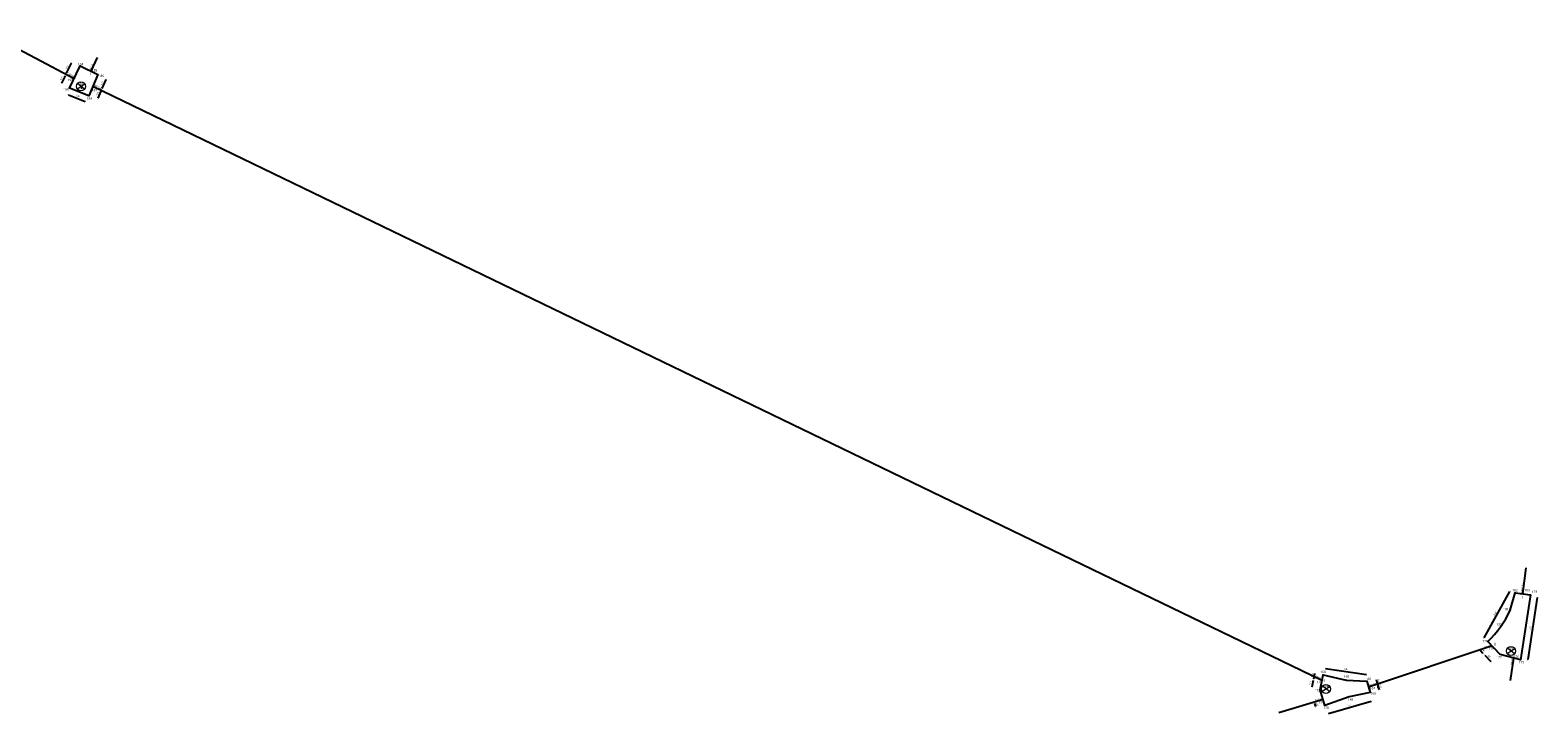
# Model space of a CAD drawing. Extents: x 563335 to 563800, y 5936771 to 5937339.
# Tile 5 of 9: x 563695 to 563800, y 5936944 to 5936991. Entities that reach past the tile are written whole.
import ezdxf

# ---------------------------------------------------------------- set-up
doc = ezdxf.new("R2010")
doc.units = 0
for name, color, linetype in [('Achsen_M', 32, 'Continuous'), ('Bauwerke', 250, 'Continuous'), ('bemaßung', 252, 'Continuous'), ('beschriftung layout', 7, 'Continuous')]:
    doc.layers.add(name, color=color, linetype=linetype)
for name, color, linetype, lineweight in [('VERM_Punkt_Nr', 7, 'Continuous', 25), ('VERM_Siel_Symbol', 7, 'Continuous', 18), ('VERM_Topo_Symbol', 7, 'Continuous', 18)]:
    doc.layers.add(name, color=color, linetype=linetype, lineweight=lineweight)
doc.styles.add('Segoe UI', font='segoeui.ttf', dxfattribs={"height": 12})
doc.styles.get("Standard").update_dxf_attribs({"font": 'swissc.ttf'})
doc.styles.add('VERM_ARIAL', font='arial.ttf', dxfattribs={"width": 0.875, "height": 1.6})
doc.dimstyles.new('Beschriftung', dxfattribs={"dimscale": 0, "dimtxt": 0.1, "dimasz": 0.1, "dimexe": 1.25, "dimexo": 0.625, "dimgap": 0.1, "dimtad": 1, "dimtxsty": 'Standard', "dimcen": 0.25, "dimse1": 1, "dimse2": 1, "dimadec": 0, "dimazin": 0, "dimtfac": 1, "dimtmove": 1, "dimatfit": 3, "dimfxl": 1, "dimarcsym": 0})

# ---------------------------------------------------------------- blocks, each defined once
blk = doc.blocks.new('3ALL_PKT')
at = {"linetype": 'ByBlock', "lineweight": -2, "ltscale": 0.8}
h = blk.add_hatch(color=0, dxfattribs=at)
edge = h.paths.add_edge_path()
edge.add_arc((0, 0), 0.3, 0, 360)
at = {"color": 0, "linetype": 'ByBlock', "lineweight": -2}
blk.add_circle((0, 0), 0.3, dxfattribs=at)
blk.add_point((0, 0), dxfattribs=at)
blk.add_point((0, 0), dxfattribs=at)
at = {"layer": 'VERM_Punkt_Nr', "color": 0, "style": 'VERM_ARIAL', "width": 0.875}
blk.add_attdef('PNR', (1, 1.4), '', height=1.6, dxfattribs=at)
blk = doc.blocks.new('2LTG')
at = {"linetype": 'ByBlock', "lineweight": -2, "ltscale": 0.8}
h = blk.add_hatch(color=0, dxfattribs=at)
edge = h.paths.add_edge_path()
edge.add_arc((0, 0), 0.3, 0, 360)
at = {"color": 0, "linetype": 'ByBlock', "lineweight": -2}
blk.add_circle((0, 0), 0.3, dxfattribs=at)
blk.add_point((0, 0), dxfattribs=at)
blk.add_point((0, 0), dxfattribs=at)
at = {"layer": 'VERM_Punkt_Nr', "color": 0, "style": 'VERM_ARIAL', "width": 0.875}
blk.add_attdef('PNR', (1.2, 1.4), '', height=1.6, dxfattribs=at)
blk = doc.blocks.new('2DECKEL')
at = {"color": 0, "linetype": 'ByBlock', "lineweight": -2}
for p, q in [((-2.6, -1.7), (2.6, 1.7)), ((2.4, -1.9), (-2.4, 1.9))]:
    blk.add_line(p, q, dxfattribs=at)
blk.add_circle((0, 0), 3.1, dxfattribs=at)
at = {"layer": 'VERM_Punkt_Nr', "color": 0, "style": 'VERM_ARIAL', "width": 0.875}
blk.add_attdef('PNR', (4.1, 1.4), '', height=1.6, dxfattribs=at)
blk = doc.blocks.new('*D141')
at = {"layer": 'bemaßung', "color": 0, "lineweight": -2, "transparency": 16777216}
blk.add_line((563699.75, 5936986.65), (563699.95, 5936987.14), dxfattribs=at)
at = {"layer": 'bemaßung', "color": 0, "transparency": 16777216}
for points in [[(563699.94, 5936987.15), (563699.97, 5936987.13), (563699.99, 5936987.23)], [(563699.74, 5936986.66), (563699.77, 5936986.65), (563699.71, 5936986.56)]]:
    blk.add_solid(points, dxfattribs=at)
at = {"layer": 'Defpoints', "color": 0, "transparency": 16777216}
for p in [(563699.38, 5936987.49, 10.18), (563699.99, 5936987.23), (563699.1, 5936986.82, 10.17)]:
    blk.add_point(p, dxfattribs=at)
at = {"layer": 'bemaßung', "color": 0, "transparency": 16777216, "insert": (563699.71, 5936986.96), "char_height": 0.1, "attachment_point": 5, "rotation": 67.3791}
blk.add_mtext('0,73', dxfattribs=at)
blk = doc.blocks.new('*D142')
at = {"layer": 'bemaßung', "color": 0, "lineweight": -2, "transparency": 16777216}
blk.add_line((563700.03, 5936987.32), (563700.29, 5936987.94), dxfattribs=at)
at = {"layer": 'bemaßung', "color": 0, "transparency": 16777216}
for points in [[(563700.27, 5936987.94), (563700.3, 5936987.93), (563700.33, 5936988.03)], [(563700.02, 5936987.33), (563700.05, 5936987.32), (563699.99, 5936987.23)]]:
    blk.add_solid(points, dxfattribs=at)
at = {"layer": 'Defpoints', "color": 0, "transparency": 16777216}
for p in [(563699.71, 5936988.29, 10.19), (563700.33, 5936988.03), (563699.38, 5936987.49, 10.18)]:
    blk.add_point(p, dxfattribs=at)
at = {"layer": 'bemaßung', "color": 0, "transparency": 16777216, "insert": (563700.01, 5936987.69), "char_height": 0.1, "attachment_point": 5, "rotation": 67.3791}
blk.add_mtext('0,87', dxfattribs=at)
blk = doc.blocks.new('*D143')
at = {"layer": 'bemaßung', "color": 0, "lineweight": -2, "transparency": 16777216}
blk.add_line((563697.68, 5936986.89), (563698.84, 5936986.43), dxfattribs=at)
at = {"layer": 'bemaßung', "color": 0, "transparency": 16777216}
for points in [[(563697.69, 5936986.9), (563697.67, 5936986.87), (563697.59, 5936986.92)], [(563698.85, 5936986.45), (563698.84, 5936986.42), (563698.94, 5936986.4)]]:
    blk.add_solid(points, dxfattribs=at)
at = {"layer": 'Defpoints', "color": 0, "transparency": 16777216}
for p in [(563697.75, 5936987.34, 10.22), (563698.94, 5936986.4), (563699.1, 5936986.82, 10.17)]:
    blk.add_point(p, dxfattribs=at)
at = {"layer": 'bemaßung', "color": 0, "transparency": 16777216, "insert": (563698.32, 5936986.81), "char_height": 0.1, "attachment_point": 5, "rotation": 338.6622}
blk.add_mtext('1,45', dxfattribs=at)
blk = doc.blocks.new('*D144')
at = {"layer": 'bemaßung', "color": 0, "lineweight": -2, "transparency": 16777216}
blk.add_line((563697.23, 5936987.7), (563697.48, 5936988.2), dxfattribs=at)
at = {"layer": 'bemaßung', "color": 0, "transparency": 16777216}
for points in [[(563697.46, 5936988.21), (563697.49, 5936988.2), (563697.52, 5936988.29)], [(563697.22, 5936987.71), (563697.25, 5936987.7), (563697.19, 5936987.61)]]:
    blk.add_solid(points, dxfattribs=at)
at = {"layer": 'Defpoints', "color": 0, "transparency": 16777216}
for p in [(563697.52, 5936988.29), (563698.08, 5936988.02, 10.23), (563697.75, 5936987.34, 10.22)]:
    blk.add_point(p, dxfattribs=at)
at = {"layer": 'bemaßung', "color": 0, "transparency": 16777216, "insert": (563697.21, 5936988.02), "char_height": 0.1, "attachment_point": 5, "rotation": 64.1249}
blk.add_mtext('0,75', dxfattribs=at)
blk = doc.blocks.new('*D145')
at = {"layer": 'bemaßung', "color": 0, "lineweight": -2, "transparency": 16777216}
blk.add_line((563697.56, 5936988.38), (563697.9, 5936989.07), dxfattribs=at)
at = {"layer": 'bemaßung', "color": 0, "transparency": 16777216}
for points in [[(563697.88, 5936989.08), (563697.91, 5936989.06), (563697.94, 5936989.16)], [(563697.55, 5936988.39), (563697.58, 5936988.38), (563697.52, 5936988.29)]]:
    blk.add_solid(points, dxfattribs=at)
at = {"layer": 'Defpoints', "color": 0, "transparency": 16777216}
for p in [(563697.94, 5936989.16), (563698.08, 5936988.02, 10.23), (563698.5, 5936988.89, 10.25)]:
    blk.add_point(p, dxfattribs=at)
at = {"layer": 'bemaßung', "color": 0, "transparency": 16777216, "insert": (563697.59, 5936988.8), "char_height": 0.1, "attachment_point": 5, "rotation": 64.1249}
blk.add_mtext('0,96', dxfattribs=at)
blk = doc.blocks.new('*D148')
at = {"layer": 'bemaßung', "color": 0, "lineweight": -2, "transparency": 16777216}
blk.add_line((563785.1, 5936943.99), (563788.05, 5936944.84), dxfattribs=at)
at = {"layer": 'bemaßung', "color": 0, "transparency": 16777216}
for points in [[(563785.09, 5936944.01), (563785.1, 5936943.98), (563785, 5936943.97)], [(563788.05, 5936944.85), (563788.06, 5936944.82), (563788.15, 5936944.87)]]:
    blk.add_solid(points, dxfattribs=at)
at = {"layer": 'Defpoints', "color": 0, "transparency": 16777216}
for p in [(563787.98, 5936945.45, 8.76), (563784.83, 5936944.55, 8.83), (563788.15, 5936944.87)]:
    blk.add_point(p, dxfattribs=at)
at = {"layer": 'bemaßung', "color": 0, "transparency": 16777216, "insert": (563786.53, 5936944.57), "char_height": 0.1, "attachment_point": 5, "rotation": 15.9288}
blk.add_mtext('3,27', dxfattribs=at)
blk = doc.blocks.new('*D149')
at = {"layer": 'bemaßung', "color": 0, "lineweight": -2, "transparency": 16777216}
blk.add_line((563784.88, 5936947.11), (563787.72, 5936946.7), dxfattribs=at)
at = {"layer": 'bemaßung', "color": 0, "transparency": 16777216}
for points in [[(563784.88, 5936947.13), (563784.87, 5936947.1), (563784.78, 5936947.13)], [(563787.72, 5936946.71), (563787.71, 5936946.68), (563787.81, 5936946.68)]]:
    blk.add_solid(points, dxfattribs=at)
at = {"layer": 'Defpoints', "color": 0, "transparency": 16777216}
for p in [(563784.71, 5936946.67, 8.84), (563787.75, 5936946.23, 8.79), (563787.81, 5936946.68)]:
    blk.add_point(p, dxfattribs=at)
at = {"layer": 'bemaßung', "color": 0, "transparency": 16777216, "insert": (563786.32, 5936947.06), "char_height": 0.1, "attachment_point": 5, "rotation": 351.5996}
blk.add_mtext('3,07', dxfattribs=at)
blk = doc.blocks.new('*D150')
at = {"layer": 'bemaßung', "color": 0, "lineweight": -2, "transparency": 16777216}
blk.add_line((563783.96, 5936945.85), (563784.05, 5936946.31), dxfattribs=at)
at = {"layer": 'bemaßung', "color": 0, "transparency": 16777216}
for points in [[(563784.03, 5936946.31), (563784.06, 5936946.3), (563784.07, 5936946.41)], [(563783.94, 5936945.85), (563783.97, 5936945.85), (563783.94, 5936945.75)]]:
    blk.add_solid(points, dxfattribs=at)
at = {"layer": 'Defpoints', "color": 0, "transparency": 16777216}
for p in [(563784.07, 5936946.41), (563784.64, 5936946.29, 8.83), (563784.51, 5936945.64, 8.83)]:
    blk.add_point(p, dxfattribs=at)
at = {"layer": 'bemaßung', "color": 0, "transparency": 16777216, "insert": (563783.84, 5936946.11), "char_height": 0.1, "attachment_point": 5, "rotation": 78.9361}
blk.add_mtext('0,67', dxfattribs=at)
blk = doc.blocks.new('*D153')
at = {"layer": 'bemaßung', "color": 0, "lineweight": -2, "transparency": 16777216}
blk.add_line((563784.13, 5936944.68), (563784.2, 5936944.47), dxfattribs=at)
at = {"layer": 'bemaßung', "color": 0, "transparency": 16777216}
for points in [[(563784.15, 5936944.68), (563784.12, 5936944.67), (563784.1, 5936944.77)], [(563784.21, 5936944.47), (563784.18, 5936944.46), (563784.22, 5936944.37)]]:
    blk.add_solid(points, dxfattribs=at)
at = {"layer": 'Defpoints', "color": 0, "transparency": 16777216}
for p in [(563784.22, 5936944.37), (563784.71, 5936944.95, 8.94), (563784.83, 5936944.55, 8.83)]:
    blk.add_point(p, dxfattribs=at)
at = {"layer": 'bemaßung', "color": 0, "transparency": 16777216, "insert": (563784.29, 5936944.62), "char_height": 0.1, "attachment_point": 5, "rotation": 286.7171}
blk.add_mtext('0,42', dxfattribs=at)
blk = doc.blocks.new('*D154')
at = {"layer": 'bemaßung', "color": 0, "lineweight": -2, "transparency": 16777216}
blk.add_line((563788.39, 5936946.32), (563788.46, 5936946.09), dxfattribs=at)
at = {"layer": 'bemaßung', "color": 0, "transparency": 16777216}
for points in [[(563788.41, 5936946.32), (563788.38, 5936946.31), (563788.36, 5936946.41)], [(563788.48, 5936946.09), (563788.45, 5936946.08), (563788.49, 5936945.99)]]:
    blk.add_solid(points, dxfattribs=at)
at = {"layer": 'Defpoints', "color": 0, "transparency": 16777216}
for p in [(563787.75, 5936946.23, 8.79), (563787.87, 5936945.81, 8.77), (563788.49, 5936945.99)]:
    blk.add_point(p, dxfattribs=at)
at = {"layer": 'bemaßung', "color": 0, "transparency": 16777216, "insert": (563788.58, 5936946.25), "char_height": 0.1, "attachment_point": 5, "rotation": 286.92}
blk.add_mtext('0,44', dxfattribs=at)
blk = doc.blocks.new('*D156')
at = {"layer": 'bemaßung', "color": 0, "lineweight": -2, "transparency": 16777216}
blk.add_line((563798.93, 5936947.73), (563799.6, 5936952.03), dxfattribs=at)
at = {"layer": 'bemaßung', "color": 0, "transparency": 16777216}
for points in [[(563799.58, 5936952.03), (563799.61, 5936952.03), (563799.61, 5936952.13)], [(563798.91, 5936947.73), (563798.94, 5936947.72), (563798.91, 5936947.63)]]:
    blk.add_solid(points, dxfattribs=at)
at = {"layer": 'Defpoints', "color": 0, "transparency": 16777216}
for p in [(563799.1, 5936952.21, 8.72), (563799.61, 5936952.13), (563798.4, 5936947.71, 8.76)]:
    blk.add_point(p, dxfattribs=at)
at = {"layer": 'bemaßung', "color": 0, "transparency": 16777216, "insert": (563799.1, 5936949.9), "char_height": 0.1, "attachment_point": 5, "rotation": 81.1539}
blk.add_mtext('4,55', dxfattribs=at)
blk = doc.blocks.new('*D157')
at = {"layer": 'bemaßung', "color": 0, "lineweight": -2, "transparency": 16777216}
blk.add_line((563795.89, 5936949.23), (563797.68, 5936952.44), dxfattribs=at)
at = {"layer": 'bemaßung', "color": 0, "transparency": 16777216}
for points in [[(563797.67, 5936952.45), (563797.7, 5936952.44), (563797.73, 5936952.53)], [(563795.87, 5936949.24), (563795.9, 5936949.23), (563795.84, 5936949.15)]]:
    blk.add_solid(points, dxfattribs=at)
at = {"layer": 'Defpoints', "color": 0, "transparency": 16777216}
for p in [(563797.73, 5936952.53), (563798.03, 5936952.36, 8.71), (563796.14, 5936948.98, 8.73)]:
    blk.add_point(p, dxfattribs=at)
at = {"layer": 'bemaßung', "color": 0, "transparency": 16777216, "insert": (563796.65, 5936950.92), "char_height": 0.1, "attachment_point": 5, "rotation": 60.768}
blk.add_mtext('3,88', dxfattribs=at)
blk = doc.blocks.new('*D164')
at = {"layer": 'bemaßung', "color": 0, "lineweight": -2, "transparency": 16777216}
blk.add_line((563795.63, 5936948.35), (563795.79, 5936948.18), dxfattribs=at)
at = {"layer": 'bemaßung', "color": 0, "transparency": 16777216}
for points in [[(563795.64, 5936948.36), (563795.62, 5936948.34), (563795.56, 5936948.42)], [(563795.8, 5936948.2), (563795.78, 5936948.17), (563795.86, 5936948.11)]]:
    blk.add_solid(points, dxfattribs=at)
at = {"layer": 'Defpoints', "color": 0, "transparency": 16777216}
for p in [(563796.14, 5936948.98, 8.73), (563796.44, 5936948.67, 8.75), (563795.86, 5936948.11)]:
    blk.add_point(p, dxfattribs=at)
at = {"layer": 'bemaßung', "color": 0, "transparency": 16777216, "insert": (563795.82, 5936948.38), "char_height": 0.1, "attachment_point": 5, "rotation": 314.1749}
blk.add_mtext('0,43', dxfattribs=at)
blk = doc.blocks.new('*D165')
at = {"layer": 'bemaßung', "color": 0, "lineweight": -2, "transparency": 16777216}
blk.add_line((563795.93, 5936948.04), (563796.35, 5936947.6), dxfattribs=at)
at = {"layer": 'bemaßung', "color": 0, "transparency": 16777216}
for points in [[(563795.94, 5936948.05), (563795.92, 5936948.03), (563795.86, 5936948.11)], [(563796.36, 5936947.62), (563796.34, 5936947.59), (563796.42, 5936947.53)]]:
    blk.add_solid(points, dxfattribs=at)
at = {"layer": 'Defpoints', "color": 0, "transparency": 16777216}
for p in [(563796.44, 5936948.67, 8.75), (563796.42, 5936947.53), (563797, 5936948.09, 8.75)]:
    blk.add_point(p, dxfattribs=at)
at = {"layer": 'bemaßung', "color": 0, "transparency": 16777216, "insert": (563796.26, 5936947.93), "char_height": 0.1, "attachment_point": 5, "rotation": 314.1749}
blk.add_mtext('0,81', dxfattribs=at)

msp = doc.modelspace()

# ---------------------------------------------------------------- linework, layer by layer
at = {"layer": 'Achsen_M'}
for p, q in [((563691.714, 5936991.365, 10.386), (563698.08, 5936988.021, 10.234)), ((563699.251, 5936988.514, 10.113), (563699.702, 5936989.476)), ((563699.379, 5936987.488, 10.177), (563784.636, 5936946.294, 8.828)), ((563798.561, 5936952.287, 8.869), (563798.811, 5936954.089)), ((563796.436, 5936948.673, 8.748), (563787.875, 5936945.806, 8.773)), ((563797.93, 5936947.836, 8.615), (563797.691, 5936946.28)), ((563784.714, 5936944.954, 8.94), (563781.639, 5936944.025))]:
    msp.add_line(p, q, dxfattribs=at)
at = {"layer": 'Bauwerke'}
for p, q in [((563697.751, 5936987.342, 10.217), (563698.501, 5936988.887, 10.251)), ((563698.501, 5936988.887, 10.251), (563699.712, 5936988.287, 10.189)), ((563699.712, 5936988.287, 10.189), (563699.099, 5936986.816, 10.17)), ((563699.099, 5936986.816, 10.17), (563697.751, 5936987.342, 10.217)), ((563797.688, 5936951.165, 8.733), (563798.031, 5936952.364, 8.709)), ((563798.031, 5936952.364, 8.709), (563799.099, 5936952.207, 8.722)), ((563799.099, 5936952.207, 8.722), (563798.399, 5936947.707, 8.763)), ((563797.688, 5936951.165, 8.733), (563797.688, 5936951.165, 8.733)), ((563796.999, 5936948.092, 8.754), (563796.137, 5936948.98, 8.733)), ((563798.399, 5936947.707, 8.763), (563796.999, 5936948.092, 8.754)), ((563784.508, 5936945.641, 8.834), (563784.71, 5936946.674, 8.835)), ((563784.71, 5936946.674, 8.835), (563786.306, 5936946.309, 8.824)), ((563786.306, 5936946.309, 8.824), (563787.747, 5936946.226, 8.785)), ((563787.747, 5936946.226, 8.785), (563787.983, 5936945.451, 8.758)), ((563784.835, 5936944.553, 8.828), (563784.508, 5936945.641, 8.834)), ((563786.515, 5936945.155, 8.842), (563784.835, 5936944.553, 8.828)), ((563787.983, 5936945.451, 8.758), (563786.515, 5936945.155, 8.842))]:
    msp.add_line(p, q, dxfattribs=at)
msp.add_arc((563791.719, 5936953.759, 8.733), 6.508, 312.75544, 336.51443, dxfattribs=at)
at = {"layer": 'bemaßung'}
for p, q in [((563784.065, 5936946.405), (563784.14, 5936946.786)), ((563784.085, 5936946.504), (563784.104, 5936946.602)), ((563784.121, 5936946.688), (563784.101, 5936946.59)), ((563788.49, 5936945.993), (563788.598, 5936945.639)), ((563788.519, 5936945.897), (563788.548, 5936945.802)), ((563788.569, 5936945.734), (563788.54, 5936945.83))]:
    msp.add_line(p, q, dxfattribs=at)
for points in [[(563784.101, 5936946.5), (563784.068, 5936946.507), (563784.065, 5936946.405)], [(563784.137, 5936946.685), (563784.104, 5936946.691), (563784.14, 5936946.786)], [(563788.503, 5936945.893), (563788.535, 5936945.902), (563788.49, 5936945.993)], [(563788.553, 5936945.729), (563788.585, 5936945.739), (563788.598, 5936945.639)]]:
    msp.add_solid(points, dxfattribs=at)
at = {"layer": 'VERM_Siel_Symbol'}
for p in [(563698.085, 5936988.019, 10.234), (563699.247, 5936988.507, 10.189), (563698.552, 5936987.469, 10.164), (563698.6, 5936987.34, 10.205), (563699.415, 5936987.471, 10.176), (563798.565, 5936952.318, 8.714), (563796.403, 5936948.662, 8.748), (563797.747, 5936948.321, 8.744), (563797.933, 5936947.861, 8.749), (563784.646, 5936946.289, 8.828), (563784.912, 5936945.697, 8.866), (563787.886, 5936945.81, 8.772), (563784.683, 5936944.945, 8.848)]:
    msp.add_point(p, dxfattribs=at)
at = {"layer": 'VERM_Topo_Symbol'}
for p in [(563698.501, 5936988.887, 10.251), (563699.712, 5936988.287, 10.189), (563697.751, 5936987.342, 10.217), (563699.099, 5936986.816, 10.17), (563798.031, 5936952.364, 8.709), (563799.099, 5936952.207, 8.722), (563797.688, 5936951.165, 8.718), (563797.113, 5936950.116, 8.733), (563796.137, 5936948.98, 8.733), (563796.999, 5936948.092, 8.754), (563798.399, 5936947.707, 8.763), (563784.71, 5936946.674, 8.835), (563786.306, 5936946.309, 8.824), (563787.747, 5936946.226, 8.785), (563784.508, 5936945.641, 8.834), (563786.515, 5936945.155, 8.842), (563787.983, 5936945.451, 8.758), (563784.835, 5936944.553, 8.828)]:
    msp.add_point(p, dxfattribs=at)

# ---------------------------------------------------------------- block references
at = {"layer": 'VERM_Siel_Symbol'}
ref = msp.add_blockref('2LTG', (563698.085, 5936988.019, 10.234), dxfattribs=dict(at, xscale=0.1, yscale=0.1, zscale=0.1))
ref.add_attrib('PNR', '190', (563697.637, 5936987.836, 10.234), dxfattribs={"layer": 'VERM_Punkt_Nr', "color": 0, "height": 0.16, "style": 'Segoe UI', "width": 0.875})
ref = msp.add_blockref('2LTG', (563699.247, 5936988.507, 10.189), dxfattribs=dict(at, xscale=0.1, yscale=0.1, zscale=0.1))
ref.add_attrib('PNR', '185', (563699.316, 5936988.51, 10.189), dxfattribs={"layer": 'VERM_Punkt_Nr', "color": 0, "height": 0.16, "style": 'Segoe UI', "width": 0.875})
ref = msp.add_blockref('2DECKEL', (563698.552, 5936987.469, 10.164), dxfattribs=dict(at, xscale=0.1, yscale=0.1, zscale=0.1))
ref.add_attrib('PNR', '5023', (563698.347, 5936987.563, 10.164), dxfattribs={"layer": 'VERM_Punkt_Nr', "color": 0, "height": 0.16, "style": 'Segoe UI', "width": 0.875})
ref = msp.add_blockref('2LTG', (563699.415, 5936987.471, 10.176), dxfattribs=dict(at, xscale=0.1, yscale=0.1, zscale=0.1))
ref.add_attrib('PNR', '187', (563699.303, 5936987.122, 10.176), dxfattribs={"layer": 'VERM_Punkt_Nr', "color": 0, "height": 0.16, "style": 'Segoe UI', "width": 0.875})
ref = msp.add_blockref('2LTG', (563798.565, 5936952.318, 8.714), dxfattribs=dict(at, xscale=0.1, yscale=0.1, zscale=0.1))
ref.add_attrib('PNR', '183', (563798.683, 5936952.453, 8.714), dxfattribs={"layer": 'VERM_Punkt_Nr', "color": 0, "height": 0.16, "style": 'Segoe UI', "width": 0.875})
ref = msp.add_blockref('2LTG', (563796.403, 5936948.662, 8.748), dxfattribs=dict(at, xscale=0.1, yscale=0.1, zscale=0.1))
ref.add_attrib('PNR', '178', (563796.198, 5936948.408, 8.748), dxfattribs={"layer": 'VERM_Punkt_Nr', "color": 0, "height": 0.16, "style": 'Segoe UI', "width": 0.875})
ref = msp.add_blockref('2DECKEL', (563797.747, 5936948.321, 8.744), dxfattribs=dict(at, xscale=0.1, yscale=0.1, zscale=0.1))
ref.add_attrib('PNR', '4251', (563797.535, 5936948.427, 8.744), dxfattribs={"layer": 'VERM_Punkt_Nr', "color": 0, "height": 0.16, "style": 'Segoe UI', "width": 0.875})
ref = msp.add_blockref('2LTG', (563797.933, 5936947.861, 8.749), dxfattribs=dict(at, xscale=0.1, yscale=0.1, zscale=0.1))
ref.add_attrib('PNR', '176', (563797.933, 5936947.861, 8.749), dxfattribs={"layer": 'VERM_Punkt_Nr', "color": 0, "height": 0.16, "style": 'Segoe UI', "width": 0.875})
ref = msp.add_blockref('2LTG', (563784.646, 5936946.289, 8.828), dxfattribs=dict(at, xscale=0.1, yscale=0.1, zscale=0.1))
ref.add_attrib('PNR', '173', (563784.264, 5936946.09, 8.828), dxfattribs={"layer": 'VERM_Punkt_Nr', "color": 0, "height": 0.16, "style": 'Segoe UI', "width": 0.875})
ref = msp.add_blockref('2DECKEL', (563784.912, 5936945.697, 8.866), dxfattribs=dict(at, xscale=0.1, yscale=0.1, zscale=0.1))
ref.add_attrib('PNR', '1042', (563784.716, 5936945.802, 8.866), dxfattribs={"layer": 'VERM_Punkt_Nr', "color": 0, "height": 0.16, "style": 'Segoe UI', "width": 0.875})
ref = msp.add_blockref('2LTG', (563787.886, 5936945.81, 8.772), dxfattribs=dict(at, xscale=0.1, yscale=0.1, zscale=0.1))
ref.add_attrib('PNR', '167', (563787.958, 5936945.672, 8.772), dxfattribs={"layer": 'VERM_Punkt_Nr', "color": 0, "height": 0.16, "style": 'Segoe UI', "width": 0.875})
ref = msp.add_blockref('2LTG', (563784.683, 5936944.945, 8.848), dxfattribs=dict(at, xscale=0.1, yscale=0.1, zscale=0.1))
ref.add_attrib('PNR', '171', (563784.399, 5936944.677, 8.848), dxfattribs={"layer": 'VERM_Punkt_Nr', "color": 0, "height": 0.16, "style": 'Segoe UI', "width": 0.875})
at = {"layer": 'VERM_Topo_Symbol'}
ref = msp.add_blockref('3ALL_PKT', (563698.501, 5936988.887, 10.251), dxfattribs=dict(at, xscale=0.1, yscale=0.1, zscale=0.1))
ref.add_attrib('PNR', '184', (563698.339, 5936988.935, 10.251), dxfattribs={"layer": 'VERM_Punkt_Nr', "color": 0, "height": 0.16, "style": 'Segoe UI', "width": 0.875})
ref = msp.add_blockref('3ALL_PKT', (563699.712, 5936988.287, 10.189), dxfattribs=dict(at, xscale=0.1, yscale=0.1, zscale=0.1))
ref.add_attrib('PNR', '186', (563699.784, 5936988.119, 10.189), dxfattribs={"layer": 'VERM_Punkt_Nr', "color": 0, "height": 0.16, "style": 'Segoe UI', "width": 0.875})
ref = msp.add_blockref('3ALL_PKT', (563697.751, 5936987.342, 10.217), dxfattribs=dict(at, xscale=0.1, yscale=0.1, zscale=0.1))
ref.add_attrib('PNR', '189', (563697.33, 5936987.165, 10.217), dxfattribs={"layer": 'VERM_Punkt_Nr', "color": 0, "height": 0.16, "style": 'Segoe UI', "width": 0.875})
ref = msp.add_blockref('3ALL_PKT', (563699.099, 5936986.816, 10.17), dxfattribs=dict(at, xscale=0.1, yscale=0.1, zscale=0.1))
ref.add_attrib('PNR', '188', (563698.957, 5936986.538, 10.17), dxfattribs={"layer": 'VERM_Punkt_Nr', "color": 0, "height": 0.16, "style": 'Segoe UI', "width": 0.875})
ref = msp.add_blockref('3ALL_PKT', (563798.031, 5936952.364, 8.709), dxfattribs=dict(at, xscale=0.1, yscale=0.1, zscale=0.1))
ref.add_attrib('PNR', '182', (563797.848, 5936952.468, 8.709), dxfattribs={"layer": 'VERM_Punkt_Nr', "color": 0, "height": 0.16, "style": 'Segoe UI', "width": 0.875})
ref = msp.add_blockref('3ALL_PKT', (563799.099, 5936952.207, 8.722), dxfattribs=dict(at, xscale=0.1, yscale=0.1, zscale=0.1))
ref.add_attrib('PNR', '174', (563799.2, 5936952.343, 8.722), dxfattribs={"layer": 'VERM_Punkt_Nr', "color": 0, "height": 0.16, "style": 'Segoe UI', "width": 0.875})
ref = msp.add_blockref('3ALL_PKT', (563797.688, 5936951.165, 8.718), dxfattribs=dict(at, xscale=0.1, yscale=0.1, zscale=0.1))
ref.add_attrib('PNR', '181', (563797.22, 5936951.15, 8.718), dxfattribs={"layer": 'VERM_Punkt_Nr', "color": 0, "height": 0.16, "style": 'Segoe UI', "width": 0.875})
ref = msp.add_blockref('3ALL_PKT', (563797.113, 5936950.116, 8.733), dxfattribs=dict(at, xscale=0.1, yscale=0.1, zscale=0.1))
ref.add_attrib('PNR', '180', (563796.741, 5936950.077, 8.733), dxfattribs={"layer": 'VERM_Punkt_Nr', "color": 0, "height": 0.16, "style": 'Segoe UI', "width": 0.875})
ref = msp.add_blockref('3ALL_PKT', (563796.137, 5936948.98, 8.733), dxfattribs=dict(at, xscale=0.1, yscale=0.1, zscale=0.1))
ref.add_attrib('PNR', '179', (563795.768, 5936948.918, 8.733), dxfattribs={"layer": 'VERM_Punkt_Nr', "color": 0, "height": 0.16, "style": 'Segoe UI', "width": 0.875})
ref = msp.add_blockref('3ALL_PKT', (563796.999, 5936948.092, 8.754), dxfattribs=dict(at, xscale=0.1, yscale=0.1, zscale=0.1))
ref.add_attrib('PNR', '177', (563796.735, 5936947.806, 8.754), dxfattribs={"layer": 'VERM_Punkt_Nr', "color": 0, "height": 0.16, "style": 'Segoe UI', "width": 0.875})
ref = msp.add_blockref('3ALL_PKT', (563798.399, 5936947.707, 8.763), dxfattribs=dict(at, xscale=0.1, yscale=0.1, zscale=0.1))
ref.add_attrib('PNR', '175', (563798.297, 5936947.473, 8.763), dxfattribs={"layer": 'VERM_Punkt_Nr', "color": 0, "height": 0.16, "style": 'Segoe UI', "width": 0.875})
ref = msp.add_blockref('3ALL_PKT', (563784.71, 5936946.674, 8.835), dxfattribs=dict(at, xscale=0.1, yscale=0.1, zscale=0.1))
ref.add_attrib('PNR', '164', (563784.522, 5936946.802, 8.835), dxfattribs={"layer": 'VERM_Punkt_Nr', "color": 0, "height": 0.16, "style": 'Segoe UI', "width": 0.875})
ref = msp.add_blockref('3ALL_PKT', (563786.306, 5936946.309, 8.824), dxfattribs=dict(at, xscale=0.1, yscale=0.1, zscale=0.1))
ref.add_attrib('PNR', '165', (563786.155, 5936946.471, 8.824), dxfattribs={"layer": 'VERM_Punkt_Nr', "color": 0, "height": 0.16, "style": 'Segoe UI', "width": 0.875})
ref = msp.add_blockref('3ALL_PKT', (563787.747, 5936946.226, 8.785), dxfattribs=dict(at, xscale=0.1, yscale=0.1, zscale=0.1))
ref.add_attrib('PNR', '166', (563787.67, 5936946.306, 8.785), dxfattribs={"layer": 'VERM_Punkt_Nr', "color": 0, "height": 0.16, "style": 'Segoe UI', "width": 0.875})
ref = msp.add_blockref('3ALL_PKT', (563784.508, 5936945.641, 8.834), dxfattribs=dict(at, xscale=0.1, yscale=0.1, zscale=0.1))
ref.add_attrib('PNR', '172', (563784.132, 5936945.533, 8.834), dxfattribs={"layer": 'VERM_Punkt_Nr', "color": 0, "height": 0.16, "style": 'Segoe UI', "width": 0.875})
ref = msp.add_blockref('3ALL_PKT', (563786.515, 5936945.155, 8.842), dxfattribs=dict(at, xscale=0.1, yscale=0.1, zscale=0.1))
ref.add_attrib('PNR', '169', (563786.44, 5936944.87, 8.842), dxfattribs={"layer": 'VERM_Punkt_Nr', "color": 0, "height": 0.16, "style": 'Segoe UI', "width": 0.875})
ref = msp.add_blockref('3ALL_PKT', (563787.983, 5936945.451, 8.758), dxfattribs=dict(at, xscale=0.1, yscale=0.1, zscale=0.1))
ref.add_attrib('PNR', '168', (563788.006, 5936945.29, 8.758), dxfattribs={"layer": 'VERM_Punkt_Nr', "color": 0, "height": 0.16, "style": 'Segoe UI', "width": 0.875})
ref = msp.add_blockref('3ALL_PKT', (563784.835, 5936944.553, 8.828), dxfattribs=dict(at, xscale=0.1, yscale=0.1, zscale=0.1))
ref.add_attrib('PNR', '170', (563784.745, 5936944.308, 8.828), dxfattribs={"layer": 'VERM_Punkt_Nr', "color": 0, "height": 0.16, "style": 'Segoe UI', "width": 0.875})

# ---------------------------------------------------------------- texts
at = {"layer": 'Achsen_M', "char_height": 0.1, "attachment_point": 1}
for s, insert, rotation in [('\\A1;DN700', (563699.144, 5936988.651), 66.08541), ('\\A1;800/1330', (563697.654, 5936988.428), 330.81907), ('\\A1;800/1320', (563699.538, 5936987.595), 334.59688), ('\\A1;1090/1765', (563798.423, 5936952.367), 81.58062), ('\\A1;800/1320', (563795.859, 5936948.603), 19.61217), ('\\A1;950/1450', (563797.72, 5936947.346), 80.02057), ('\\A1;800/1330', (563784.219, 5936946.633), 332.88399), ('\\A1;800/1300', (563787.911, 5936945.972), 17.40153), ('\\A1;800/1290', (563784.147, 5936944.952), 12.77356)]:
    msp.add_mtext_dynamic_manual_height_columns(s, width=0.6503, gutter_width=12.5, heights=[0], dxfattribs=dict(at, insert=insert, rotation=rotation))
at = {"layer": 'bemaßung', "char_height": 0.1, "attachment_point": 5}
for s, insert, rotation in [('0,39', (563783.953, 5936946.656), 78.93606), ('0,37', (563788.705, 5936945.853), 286.92004)]:
    msp.add_mtext(s, dxfattribs=dict(at, insert=insert, rotation=rotation))
at = {"layer": 'beschriftung layout', "char_height": 0.2, "attachment_point": 1}
for s, insert in [('I', (563699.143, 5936988.423)), ('I', (563798.51, 5936952.152)), ('II', (563796.57, 5936948.904)), ('I', (563784.792, 5936946.375))]:
    msp.add_mtext_dynamic_manual_height_columns(s, width=0.36309, gutter_width=12.5, heights=[0], dxfattribs=dict(at, insert=insert))

# ---------------------------------------------------------------- dimensions: what is measured, and where the dimension line sits
at = {"layer": 'bemaßung'}
for p1, p2, distance, picture, middle in [((563698.08, 5936988.021, 10.234), (563698.501, 5936988.887, 10.251), 0.624, '*D145', (563697.585, 5936988.796)), ((563697.751, 5936987.342, 10.217), (563698.08, 5936988.021, 10.234), 0.624, '*D144', (563697.211, 5936988.024)), ((563699.379, 5936987.488, 10.177), (563699.712, 5936988.287, 10.189), -0.665, '*D142', (563700.012, 5936987.693)), ((563697.751, 5936987.342, 10.217), (563699.099, 5936986.816, 10.17), -0.452, '*D143', (563698.319, 5936986.807)), ((563699.099, 5936986.816, 10.17), (563699.379, 5936987.488, 10.177), -0.665, '*D141', (563699.705, 5936986.958)), ((563796.137, 5936948.98, 8.733), (563798.031, 5936952.364, 8.709), 0.343, '*D157', (563796.645, 5936950.918)), ((563798.399, 5936947.707, 8.763), (563799.099, 5936952.207, 8.722), -0.519, '*D156', (563799.103, 5936949.902)), ((563796.137, 5936948.98, 8.733), (563796.436, 5936948.673, 8.748), -0.804, '*D164', (563795.824, 5936948.377)), ((563796.436, 5936948.673, 8.748), (563796.999, 5936948.092, 8.754), -0.804, '*D165', (563796.255, 5936947.933)), ((563784.71, 5936946.674, 8.835), (563787.747, 5936946.226, 8.785), 0.459, '*D149', (563786.319, 5936947.063)), ((563784.508, 5936945.641, 8.834), (563784.636, 5936946.294, 8.828), 0.581, '*D150', (563783.845, 5936946.11)), ((563787.747, 5936946.226, 8.785), (563787.875, 5936945.806, 8.773), 0.643, '*D154', (563788.579, 5936946.25)), ((563784.835, 5936944.553, 8.828), (563787.983, 5936945.451, 8.758), -0.609, '*D148', (563786.532, 5936944.57))]:
    dim = msp.add_aligned_dim(p1=p1, p2=p2, distance=distance, dimstyle='Beschriftung', dxfattribs=at)
    dim.commit()
    dim.dimension.update_dxf_attribs({"geometry": picture, "text_midpoint": middle})
dim = msp.add_linear_dim(base=(563784.224, 5936944.37), p1=(563784.714, 5936944.954, 8.94), p2=(563784.835, 5936944.553, 8.828), angle=286.71711, dimstyle='Beschriftung', dxfattribs=at)
dim.commit()
dim.dimension.update_dxf_attribs({"geometry": '*D153', "text_midpoint": (563784.135, 5936944.574), "dimtype": 161})

doc.saveas('drawing.dxf')
